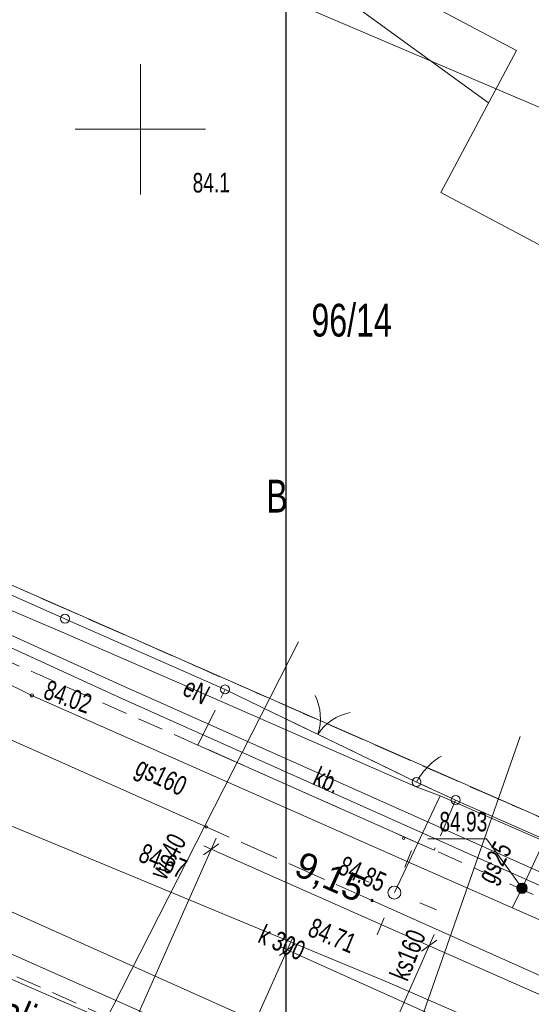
# Model space of a CAD drawing. Header units: metres. Extents: x -1013 to 1491425, y -5789533 to 1032.
# Tile 50 of 66: x -7 to 13, y 31 to 69. Entities that reach past the tile are written whole.
import ezdxf
from ezdxf.xclip import XClip

# ---------------------------------------------------------------- set-up
doc = ezdxf.new("R2010")
doc.units = ezdxf.units.M
doc.header["$MEASUREMENT"] = 0
doc.header["$XCLIPFRAME"] = 0
for name, pattern in [('2_KTCR02', [1.5, 1, -0.5]), ('2_KTJZ01', [2, 1.5, -0.5]), ('2_KTPL01', [2, 1.5, -0.5]), ('GUK', [2, 1.5, -0.5]), ('GUZ', [1, 0.5, -0.5])]:
    doc.linetypes.add(name, pattern=pattern)
doc.layers.add('700-L Mapa 1_500 dwg', color=7, linetype='Continuous')
doc.layers.add('708-L Opisy sytuacji 1_500 do legendy', color=7, linetype='Continuous')
for name, color, linetype, lineweight in [('703-L Płaszczyzny podejścia 2D3', 152, 'Continuous', 30), ('708-L Opisy sytuacji 1_500 do legendy1', 7, 'Continuous', 13), ('708-L Opisy sytuacji 1_500 do legendy85', 1, 'Continuous', 25), ('GN.6640.3638.2023_9_Dzialki7', 9, 'Continuous', 18), ('GN.6640.3638.2023_9_EGBB_L_07', 9, 'Continuous', 18), ('GN.6640.3638.2023_9_Kontury90', 9, 'Continuous', 18), ('GN.6640.3638.2023_9_KTCR_L_17', 9, 'Continuous', 18), ('GN.6640.3638.2023_9_KTJZ_L_07', 9, 'Continuous', 18), ('GN.6640.3638.2023_9_KTKR_L_07', 9, 'Continuous', 18), ('GN.6640.3638.2023_9_KTOK_L_17', 9, 'Continuous', 18), ('GN.6640.3638.2023_9_KTOK_L_37', 9, 'Continuous', 18), ('GN.6640.3638.2023_9_KTOK_L_47', 9, 'Continuous', 18), ('GN.6640.3638.2023_9_KTPL_E_T_07', 9, 'Continuous', 18), ('GN.6640.3638.2023_9_KTPL_L_07', 9, 'Continuous', 18), ('GN.6640.3638.2023_9_KTUL_E_T_07', 9, 'Continuous', 18), ('GN.6640.3638.2023_9_Numery_dzialek7', 9, 'Continuous', 18), ('GN.6640.3638.2023_9_Numery_uzytkow7', 9, 'Continuous', 18), ('GN.6640.3638.2023_9_PODZIAL_SEKCYJNY_L_07', 9, 'Continuous', 18), ('GN.6640.3638.2023_9_RTPW_T_07', 9, 'Continuous', 18), ('GN.6640.3638.2023_9_RTPW_T_17', 9, 'Continuous', 18), ('GN.6640.3638.2023_9_SUOW_L_05', 9, 'Continuous', 18), ('GN.6640.3638.2023_9_SUPE_D_L_31', 9, 'Continuous', 18), ('GN.6640.3638.2023_9_SUPE_E_T_31', 9, 'Continuous', 18), ('GN.6640.3638.2023_9_SUPG_E_T_27', 9, 'Continuous', 18), ('GN.6640.3638.2023_9_SUPG_L_252', 9, 'Continuous', 18), ('GN.6640.3638.2023_9_SUPK_D_L_434', 9, 'Continuous', 18), ('GN.6640.3638.2023_9_SUPK_E_T_434', 9, 'Continuous', 18), ('GN.6640.3638.2023_9_SUPK_L_434', 9, 'Continuous', 18), ('GN.6640.3638.2023_9_SUPT_D_L_030', 9, 'Continuous', 18), ('GN.6640.3638.2023_9_SUPW_D_L_15', 9, 'Continuous', 18), ('GN.6640.3638.2023_9_SUPW_E_T_05', 9, 'Continuous', 18), ('GN.6640.3638.2023_9_SUPW_L_05', 9, 'Continuous', 18), ('GN.6640.3638.2023_9_SUSM_D_T_07', 9, 'Continuous', 18), ('GN.6640.3638.2023_9_SUSM_D_T_37', 9, 'Continuous', 18), ('GN.6640.3638.2023_9_SUTG_T_052', 9, 'Continuous', 18), ('GN.6640.3638.2023_9_SUUG_T_57', 9, 'Continuous', 18), ('GN.6640.3638.2023_9_Uzytki7', 9, 'Continuous', 18)]:
    doc.layers.add(name, color=color, linetype=linetype, lineweight=lineweight)
doc.styles.add('STYL_AUTOMATYCZNY_1', font='arial.ttf', dxfattribs={"width": 0.7})
doc.styles.add('STYL_AUTOMATYCZNY_2', font='arial.ttf')
doc.dimstyles.new('STYL_AUTOMATYCZNY__1', dxfattribs={"dimtxt": 1.25, "dimasz": 0.475, "dimexe": 0.18, "dimexo": 0.3, "dimgap": 0, "dimtad": 1, "dimzin": 0, "dimdsep": 46, "dimtxsty": 'STYL_AUTOMATYCZNY_2', "dimblk": 'ARROWHEAD_2', "dimblk1": 'ARROWHEAD_2', "dimblk2": 'ARROWHEAD_2', "dimcen": 0.09, "dimclrd": 7, "dimclre": 7, "dimclrt": 1, "dimazin": 0, "dimtfac": 1, "dimtdec": 4, "dimtmove": 0, "dimatfit": 3, "dimfxl": 1, "dimtolj": 1, "dimtzin": 0, "dimarcsym": 0})
doc.dimstyles.new('STYL_AUTOMATYCZNY__2', dxfattribs={"dimtxt": 1, "dimasz": 0.475, "dimexe": 0.18, "dimexo": 0.3, "dimgap": 0, "dimtad": 1, "dimzin": 0, "dimdsep": 46, "dimtxsty": 'STYL_AUTOMATYCZNY_2', "dimblk": 'ARROWHEAD_2', "dimblk1": 'ARROWHEAD_2', "dimblk2": 'ARROWHEAD_2', "dimcen": 0.09, "dimclrd": 7, "dimclre": 7, "dimclrt": 1, "dimazin": 0, "dimtfac": 1, "dimtdec": 4, "dimtmove": 0, "dimatfit": 3, "dimfxl": 1, "dimtolj": 1, "dimtzin": 0, "dimarcsym": 0})
doc.dimstyles.new('STYL_AUTOMATYCZNY__4', dxfattribs={"dimtxt": 1.25, "dimasz": 0.917874, "dimexe": 0.18, "dimexo": 0.04, "dimgap": 0, "dimtad": 1, "dimtih": 1, "dimtoh": 1, "dimzin": 0, "dimdsep": 46, "dimtxsty": 'STYL_AUTOMATYCZNY_2', "dimblk": 'ARROWHEAD_8', "dimblk1": 'ARROWHEAD_8', "dimblk2": 'ARROWHEAD_8', "dimcen": 0.09, "dimclrd": 7, "dimclre": 7, "dimclrt": 1, "dimazin": 0, "dimtfac": 1, "dimtdec": 4, "dimtmove": 2, "dimatfit": 3, "dimfxl": 1, "dimtolj": 1, "dimtzin": 0, "dimarcsym": 0})

# ---------------------------------------------------------------- blocks, each defined once
blk = doc.blocks.new('Rysunek_1_9', base_point=(-7447251.91, -5789835.327))
at = {"layer": 'GN.6640.3638.2023_9_Dzialki7', "color": 9, "linetype": 'Continuous', "lineweight": 18}
for p, q in [((-5.61, 73.673), (27.41, 59.513)), ((-16.71, 51.493), (16.02, 37.103))]:
    blk.add_line(p, q, dxfattribs=at)
at = {"layer": 'GN.6640.3638.2023_9_EGBB_L_07', "color": 9, "linetype": 'Continuous', "lineweight": 18}
for p, q in [((4.09, 72.183), (12.522, 67.702)), ((12.522, 67.702), (9.62, 62.241)), ((9.62, 62.241), (13.796, 60.031))]:
    blk.add_line(p, q, dxfattribs=at)
at = {"layer": 'GN.6640.3638.2023_9_Kontury90', "color": 9, "linetype": 'GUK', "lineweight": 18}
for p, q in [((-16.71, 51.493), (11.44, 39.113)), ((11.44, 39.113), (16.02, 37.103))]:
    blk.add_line(p, q, dxfattribs=at)
at = {"layer": 'GN.6640.3638.2023_9_KTCR_L_17', "color": 9, "linetype": '2_KTCR02', "lineweight": 18}
for p, q in [((0.3, 41.013), (-18.04, 49.143)), ((31.23, 15.163), (-19.02, 37.653)), ((111.77, -8.787), (9.37, 36.973))]:
    blk.add_line(p, q, dxfattribs=at)
at = {"layer": 'GN.6640.3638.2023_9_KTCR_L_17', "color": 9, "linetype": 'Continuous', "lineweight": 18}
blk.add_line((9.37, 36.973), (0.3, 41.013), dxfattribs=at)
at = {"layer": 'GN.6640.3638.2023_9_KTJZ_L_07', "color": 9, "linetype": '2_KTJZ01', "lineweight": 18}
blk.add_line((6.98, 35.043), (0.62, 37.873), dxfattribs=at)
at = {"layer": 'GN.6640.3638.2023_9_KTKR_L_07', "color": 9, "linetype": 'Continuous', "lineweight": 18}
for p, q in [((0.62, 37.873), (-18.54, 46.423)), ((32.42, 17.033), (-15.26, 38.363)), ((19.78, 29.313), (6.98, 35.043))]:
    blk.add_line(p, q, dxfattribs=at)
at = {"layer": 'GN.6640.3638.2023_9_KTOK_L_17', "color": 9, "linetype": 'Continuous', "lineweight": 18}
for p, q in [((1.34, 43.153), (4.453, 41.645)), ((4.228, 41.754), (5.578, 41.1)), ((5.578, 41.1), (8.69, 39.593))]:
    blk.add_line(p, q, dxfattribs=at)
for centre in [(1.34, 43.153), (8.69, 39.593)]:
    blk.add_circle(centre, 0.17, dxfattribs=at)
for centre, start, end in [((3, 42.042), 342.1011, 26.1754), ((6.565, 40.315), 102.1378, 146.2121)]:
    blk.add_arc(centre, 2, start, end, dxfattribs=at)
at = {"layer": 'GN.6640.3638.2023_9_KTOK_L_37', "color": 9, "linetype": 'Continuous', "lineweight": 18}
for p, q in [((9.41, 40.44), (9.478, 40.486)), ((9.478, 40.486), (9.545, 40.532)), ((9.545, 40.532), (9.618, 40.575)), ((9.618, 40.575), (9.643, 40.586)), ((9.021, 40.068), (9.086, 40.137)), ((9.086, 40.137), (9.146, 40.209)), ((9.146, 40.209), (9.212, 40.267)), ((9.212, 40.267), (9.282, 40.333)), ((9.282, 40.333), (9.344, 40.382)), ((9.344, 40.382), (9.41, 40.44)), ((8.743, 39.679), (8.796, 39.765)), ((8.796, 39.765), (8.844, 39.841)), ((8.844, 39.841), (8.908, 39.922)), ((8.908, 39.922), (8.962, 39.996)), ((8.962, 39.996), (9.021, 40.068)), ((8.69, 39.593), (8.743, 39.679)), ((8.69, 39.593), (9.099, 39.405)), ((8.963, 39.467), (9.781, 39.091)), ((9.781, 39.091), (10.19, 38.903))]:
    blk.add_line(p, q, dxfattribs=at)
for centre in [(8.69, 39.593), (10.19, 38.903)]:
    blk.add_circle(centre, 0.17, dxfattribs=at)
at = {"layer": 'GN.6640.3638.2023_9_KTOK_L_47', "color": 9, "linetype": 'Continuous', "lineweight": 18}
for p, q in [((-10.946, 48.586), (-4.803, 45.87)), ((-4.803, 45.87), (1.34, 43.153)), ((10.19, 38.903), (15.72, 36.443))]:
    blk.add_line(p, q, dxfattribs=at)
blk.add_circle((-4.803, 45.87), 0.17, dxfattribs=at)
at = {"layer": 'GN.6640.3638.2023_9_KTPL_L_07', "color": 9, "linetype": '2_KTPL01', "lineweight": 18}
for p, q in [((0.3, 41.013), (1.34, 43.153)), ((1.34, 43.153), (8.69, 39.593)), ((9.37, 36.973), (0.3, 41.013)), ((8.69, 39.593), (10.19, 38.903)), ((10.19, 38.903), (9.37, 36.973))]:
    blk.add_line(p, q, dxfattribs=at)
at = {"layer": 'GN.6640.3638.2023_9_PODZIAL_SEKCYJNY_L_07', "color": 9, "linetype": 'Continuous', "lineweight": 18}
for p, q in [((-1.91, 62.173), (-1.91, 67.173)), ((-4.41, 64.673), (0.59, 64.673))]:
    blk.add_line(p, q, dxfattribs=at)
at = {"layer": 'GN.6640.3638.2023_9_RTPW_T_17', "color": 9, "linetype": 'Continuous', "lineweight": 18}
for centre in [(0.62, 37.873), (8.19, 37.433), (6.98, 35.043)]:
    blk.add_circle(centre, 0.045, dxfattribs=at)
at = {"layer": 'GN.6640.3638.2023_9_SUOW_L_05', "color": 9, "linetype": 'Continuous', "lineweight": 18}
blk.add_line((-3.79, 29.343), (4.16, 44.983), dxfattribs=at)
at = {"layer": 'GN.6640.3638.2023_9_SUPE_D_L_31', "color": 9, "linetype": 'Continuous', "lineweight": 18}
for p, q in [((-8.674, 46.951), (-4.822, 45.318)), ((-4.822, 45.318), (-0.208, 43.3)), ((-0.208, 43.3), (6.102, 40.535)), ((6.102, 40.535), (8.68, 39.413)), ((8.68, 39.413), (9.593, 39.059)), ((9.593, 39.059), (7.839, 35.346)), ((9.593, 39.059), (17.538, 35.605)), ((2.711, 27.88), (-11.273, 33.922))]:
    blk.add_line(p, q, dxfattribs=at)
at = {"layer": 'GN.6640.3638.2023_9_SUPG_L_252', "color": 9, "linetype": 'Continuous', "lineweight": 18}
for p, q in [((-6.07, 42.923), (-7.59, 43.663)), ((8.44, 36.493), (-6.07, 42.923)), ((13.79, 37.773), (12.74, 35.513)), ((20.98, 30.953), (8.44, 36.493)), ((12.74, 35.513), (12.364, 34.759))]:
    blk.add_line(p, q, dxfattribs=at)
at = {"layer": 'GN.6640.3638.2023_9_SUPK_D_L_434', "color": 9, "linetype": 'Continuous', "lineweight": 18}
for p, q in [((-20.52, 43.573), (7.643, 31.885)), ((7.643, 31.885), (25.81, 23.943))]:
    blk.add_line(p, q, dxfattribs=at)
at = {"layer": 'GN.6640.3638.2023_9_SUPK_L_434', "color": 9, "linetype": 'Continuous', "lineweight": 18}
for p, q in [((-27.97, 42.343), (7.52, 26.613)), ((7.52, 26.613), (12.66, 41.343))]:
    blk.add_line(p, q, dxfattribs=at)
at = {"layer": 'GN.6640.3638.2023_9_SUPT_D_L_030', "color": 9, "linetype": 'Continuous', "lineweight": 18}
for p, q in [((-2.678, 43.333), (-39.919, 60.123)), ((-12.638, 47.393), (-2.594, 42.794)), ((18.861, 33.704), (-2.678, 43.333)), ((-2.594, 42.794), (16.628, 34.178))]:
    blk.add_line(p, q, dxfattribs=at)
at = {"layer": 'GN.6640.3638.2023_9_SUPW_D_L_15', "color": 9, "linetype": 'Continuous', "lineweight": 18}
blk.add_line((1.745, 72.757), (11.446, 65.684), dxfattribs=at)
at = {"layer": 'GN.6640.3638.2023_9_SUPW_L_05', "color": 9, "linetype": 'Continuous', "lineweight": 18}
blk.add_line((-3.79, 29.343), (4.16, 44.983), dxfattribs=at)
at = {"layer": 'GN.6640.3638.2023_9_SUSM_D_T_07', "color": 9, "linetype": 'Continuous', "lineweight": 18}
for p, q in [((8.234, 36.319), (8.497, 36.968)), ((6.866, 35.741), (6.217, 36.005)), ((8.812, 34.951), (9.46, 34.688)), ((7.444, 34.373), (7.18, 33.725))]:
    blk.add_line(p, q, dxfattribs=at)
at = {"layer": 'GN.6640.3638.2023_9_SUSM_D_T_37', "color": 9, "linetype": 'Continuous', "lineweight": 18}
blk.add_circle((7.839, 35.346), 0.25, dxfattribs=at)
at = {"layer": 'GN.6640.3638.2023_9_SUTG_T_052', "color": 9, "linetype": 'Continuous', "lineweight": 18}
for p in [(9.118, 37.407), (12.74, 35.513)]:
    blk.add_line(p, (11.371, 37.407), dxfattribs=at)
blk.add_circle((-6.07, 42.923), 0.0625, dxfattribs=at)
at = {"layer": 'GN.6640.3638.2023_9_SUUG_T_57', "color": 9, "linetype": 'Continuous', "lineweight": 18}
for radius in [0.2, 0.175, 0.15, 0.125, 0.1, 0.075, 0.05, 0.025, 0.00715]:
    blk.add_circle((12.74, 35.513), radius, dxfattribs=at)
at = {"layer": 'GN.6640.3638.2023_9_Uzytki7', "color": 9, "linetype": 'GUZ', "lineweight": 18}
for p, q in [((-16.71, 51.493), (11.44, 39.113)), ((11.44, 39.113), (16.02, 37.103))]:
    blk.add_line(p, q, dxfattribs=at)
at = {"layer": 'GN.6640.3638.2023_9_KTPL_E_T_07', "color": 9, "linetype": 'Continuous', "lineweight": 18, "insert": (4.808, 39.859), "char_height": 0.75, "attachment_point": 4, "rotation": 336.3487, "style": 'STYL_AUTOMATYCZNY_1'}
blk.add_mtext('\\A1;{\\pql;\\fArial|b0|i0|c238|p0;\\W0.700000;kb.}', dxfattribs=at)
at = {"layer": 'GN.6640.3638.2023_9_KTUL_E_T_07', "color": 9, "linetype": 'Continuous', "lineweight": 18, "insert": (-8.922, 31.407), "char_height": 1.25, "attachment_point": 4, "rotation": 336.94, "style": 'STYL_AUTOMATYCZNY_1'}
blk.add_mtext('\\A1;{\\pql;\\fArial|b0|i0|c238|p0;\\W0.700000;Batalionów Chłopskich}', dxfattribs=at)
at = {"layer": 'GN.6640.3638.2023_9_Numery_dzialek7', "color": 9, "linetype": 'Continuous', "lineweight": 18, "insert": (4.656, 57.97), "char_height": 1.26, "attachment_point": 1, "style": 'STYL_AUTOMATYCZNY_1'}
blk.add_mtext('\\A1;{\\pql;\\fArial|b0|i0|c238|p0;\\W0.700000;96/14}', dxfattribs=at)
at = {"layer": 'GN.6640.3638.2023_9_Numery_uzytkow7', "color": 9, "linetype": 'Continuous', "lineweight": 18, "insert": (2.922, 51.209), "char_height": 1.26, "attachment_point": 1, "style": 'STYL_AUTOMATYCZNY_1'}
blk.add_mtext('\\A1;{\\pql;\\fArial|b0|i0|c238|p0;\\W0.700000;B}', dxfattribs=at)
at = {"layer": 'GN.6640.3638.2023_9_RTPW_T_07', "color": 9, "linetype": 'Continuous', "lineweight": 18, "insert": (0.094, 62.994), "char_height": 0.75, "attachment_point": 1, "rotation": 0.4031, "style": 'STYL_AUTOMATYCZNY_1'}
blk.add_mtext('\\A1;{\\pql;\\fArial|b0|i0|c238|p0;\\W0.700000;84.1}', dxfattribs=at)
at = {"layer": 'GN.6640.3638.2023_9_RTPW_T_17', "color": 9, "linetype": 'Continuous', "lineweight": 18, "char_height": 0.75, "attachment_point": 1, "style": 'STYL_AUTOMATYCZNY_1'}
for s, insert, rotation in [('\\A1;{\\pql;\\fArial|b0|i0|c238|p0;\\W0.700000;84.67}', (-1.745, 37.266), 337.3062), ('\\A1;{\\pql;\\fArial|b0|i0|c238|p0;\\W0.700000;84.85}', (5.928, 36.785), 335.9519), ('\\A1;{\\pql;\\fArial|b0|i0|c238|p0;\\W0.700000;84.71}', (4.757, 34.402), 337.2026)]:
    blk.add_mtext(s, dxfattribs=dict(at, insert=insert, rotation=rotation))
at = {"layer": 'GN.6640.3638.2023_9_SUPE_E_T_31', "color": 9, "linetype": 'Continuous', "lineweight": 18, "char_height": 0.75, "style": 'STYL_AUTOMATYCZNY_1'}
for s, insert, attachment_point, rotation in [('\\A1;{\\pql;\\fArial|b0|i0|c238|p0;\\W0.700000;eN}', (-0.177, 43.302), 4, 333.0327), ('\\A1;{\\pql;\\fArial|b0|i0|c238|p0;\\W0.700000;eANN nieczynny}', (-10.283, 30.965), 7, 336.666)]:
    blk.add_mtext(s, dxfattribs=dict(at, insert=insert, attachment_point=attachment_point, rotation=rotation))
at = {"layer": 'GN.6640.3638.2023_9_SUPG_E_T_27', "color": 9, "linetype": 'Continuous', "lineweight": 18, "char_height": 0.75, "style": 'STYL_AUTOMATYCZNY_1'}
for s, insert, attachment_point, rotation in [('\\A1;{\\pql;\\fArial|b0|i0|c238|p0;\\W0.700000;gs160}', (-2.056, 40.151), 4, 334.08), ('\\A1;{\\pql;\\fArial|b0|i0|c238|p0;\\W0.700000;gs25}', (11.836, 35.521), 7, 62.1896)]:
    blk.add_mtext(s, dxfattribs=dict(at, insert=insert, attachment_point=attachment_point, rotation=rotation))
at = {"layer": 'GN.6640.3638.2023_9_SUPK_E_T_434', "color": 9, "linetype": 'Continuous', "lineweight": 18, "char_height": 0.75, "attachment_point": 7, "style": 'STYL_AUTOMATYCZNY_1'}
for s, insert, rotation in [('\\A1;{\\pql;\\fArial|b0|i0|c238|p0;\\W0.700000;k 300}', (2.549, 33.446), 335.7), ('\\A1;{\\pql;\\fArial|b0|i0|c238|p0;\\W0.700000;ks160}', (8.346, 31.898), 68.1443)]:
    blk.add_mtext(s, dxfattribs=dict(at, insert=insert, rotation=rotation))
at = {"layer": 'GN.6640.3638.2023_9_SUPW_E_T_05', "color": 9, "linetype": 'Continuous', "lineweight": 18, "insert": (-1.263, 35.963), "char_height": 0.75, "attachment_point": 4, "rotation": 62.172, "style": 'STYL_AUTOMATYCZNY_1'}
blk.add_mtext('\\A1;{\\pql;\\fArial|b0|i0|c238|p0;\\W0.700000;wo40}', dxfattribs=at)
at = {"layer": 'GN.6640.3638.2023_9_SUTG_T_052', "color": 9, "linetype": 'Continuous', "lineweight": 18, "insert": (-5.682, 42.815), "char_height": 0.75, "attachment_point": 7, "rotation": 340.3462, "style": 'STYL_AUTOMATYCZNY_1'}
blk.add_mtext('\\A1;{\\pql;\\fArial|b0|i0|c238|p0;\\W0.700000;84.02}', dxfattribs=at)
at = {"layer": 'GN.6640.3638.2023_9_SUTG_T_052', "color": 9, "linetype": 'Continuous', "lineweight": 18, "insert": (9.569, 37.687), "char_height": 0.75, "attachment_point": 7, "style": 'STYL_AUTOMATYCZNY_1'}
blk.add_mtext('\\A1;{\\pql;\\fArial|b0|i0|c238|p0;\\W0.700000;84.93}', dxfattribs=at)
blk = doc.blocks.new('*D7')
at = {"layer": '708-L Opisy sytuacji 1_500 do legendy1', "color": 7, "linetype": 'Continuous', "lineweight": 13}
for p, q in [((-2.56, 19.161), (3.921, 33.574)), ((4.022, 33.358), (3.436, 32.936)), ((3.45, 33.272), (3.729, 33.147)), ((3.729, 33.147), (26.53, 22.894)), ((20.297, 9.033), (26.722, 23.322)), ((26.237, 22.683), (26.822, 23.105)), ((26.53, 22.894), (26.808, 22.769))]:
    blk.add_line(p, q, dxfattribs=at)
at = {"layer": '708-L Opisy sytuacji 1_500 do legendy85', "color": 1, "lineweight": 25, "insert": (13.276, 29.128), "char_height": 1.25, "attachment_point": 7, "rotation": 335.7886, "style": 'STYL_AUTOMATYCZNY_2'}
blk.add_mtext('\\A1;{\\pql;\\fArial|b0|i0|c238|p0;\\W1.000000;25,00}', dxfattribs=at)
blk = doc.blocks.new('ARROWHEAD_2')
at = {"color": 0, "linetype": 'Continuous', "lineweight": 0}
for p, q in [((0, 0), (-1, 0)), ((-0.378, -0.655), (0.378, 0.655))]:
    blk.add_line(p, q, dxfattribs=at)
blk = doc.blocks.new('*D10')
at = {"layer": '708-L Opisy sytuacji 1_500 do legendy1', "color": 7, "linetype": 'Continuous', "lineweight": 13}
for p, q in [((-25.982, 33.554), (-26.407, 34.137)), ((-26.071, 34.125), (-26.195, 33.846)), ((-26.195, 33.846), (-29.902, 25.48)), ((-26.623, 34.036), (-5.07, 24.485)), ((-29.689, 25.189), (-30.114, 25.772)), ((-29.902, 25.48), (-35.979, 11.766)), ((-30.33, 25.67), (-0.411, 12.412))]:
    blk.add_line(p, q, dxfattribs=at)
at = {"layer": '708-L Opisy sytuacji 1_500 do legendy85', "color": 1, "lineweight": 25, "insert": (-28.772, 28.524), "char_height": 1, "attachment_point": 7, "rotation": 66.1008, "style": 'STYL_AUTOMATYCZNY_2'}
blk.add_mtext('\\A1;{\\pql;\\fArial|b0|i0|c238|p0;\\W1.000000;9,15}', dxfattribs=at)
blk = doc.blocks.new('*D13')
at = {"layer": '708-L Opisy sytuacji 1_500 do legendy1', "color": 7, "linetype": 'Continuous', "lineweight": 13}
for p, q in [((-4.674, 24.638), (1, 37.442)), ((1.102, 37.226), (0.519, 36.801)), ((0.531, 37.138), (0.81, 37.014)), ((0.81, 37.014), (9.176, 33.307)), ((-0.015, 12.565), (9.366, 33.735)), ((9.467, 33.519), (8.884, 33.094))]:
    blk.add_line(p, q, dxfattribs=at)
at = {"layer": '708-L Opisy sytuacji 1_500 do legendy85', "color": 1, "lineweight": 25, "insert": (3.854, 35.884), "char_height": 1, "attachment_point": 7, "rotation": 336.1008, "style": 'STYL_AUTOMATYCZNY_2'}
blk.add_mtext('\\A1;{\\pql;\\fArial|b0|i0|c238|p0;\\W1.000000;9,15}', dxfattribs=at)
blk = doc.blocks.new('*D14')
at = {"layer": '708-L Opisy sytuacji 1_500 do legendy1', "color": 7, "linetype": 'Continuous', "lineweight": 13}
for p, q in [((9.467, 33.519), (8.884, 33.094)), ((9.176, 33.307), (22.89, 27.23)), ((13.698, 6.488), (23.079, 27.658)), ((23.181, 27.442), (22.598, 27.017)), ((22.89, 27.23), (31.255, 23.523))]:
    blk.add_line(p, q, dxfattribs=at)
at = {"layer": '708-L Opisy sytuacji 1_500 do legendy85', "color": 1, "lineweight": 25, "insert": (14.545, 31.146), "char_height": 1, "attachment_point": 7, "rotation": 336.1008, "style": 'STYL_AUTOMATYCZNY_2'}
blk.add_mtext('\\A1;{\\pql;\\fArial|b0|i0|c238|p0;\\W1.000000;15,00}', dxfattribs=at)
blk = doc.blocks.new('*D20')
at = {"layer": '708-L Opisy sytuacji 1_500 do legendy1', "color": 7, "linetype": 'Continuous', "lineweight": 13}
for p, q in [((-37.665, 45.247), (-38.331, 45.094)), ((-37.665, 45.247), (-37.512, 44.581)), ((-40.399, 40.14), (-40.641, 40.779)), ((-40.399, 40.14), (-39.761, 40.382))]:
    blk.add_line(p, q, dxfattribs=at)
blk.add_arc((-4.796, 24.363), 38.943, 147.57, 156.1008, dxfattribs=at)
at = {"layer": '708-L Opisy sytuacji 1_500 do legendy85', "color": 1, "lineweight": 25, "insert": (-47.207, 44.208), "char_height": 1.25, "attachment_point": 7, "style": 'STYL_AUTOMATYCZNY_2'}
blk.add_mtext('\\A1;{\\pql;\\fArial|b0|i0|c238|p0;\\W1.000000;8,53°/15%}', dxfattribs=at)
blk = doc.blocks.new('ARROWHEAD_8')
at = {"color": 0, "linetype": 'Continuous', "lineweight": 0}
blk.add_line((0, 0), (-1, 0), dxfattribs=at)
at = {"color": 0, "linetype": 'Continuous', "lineweight": 0, "flags": 128}
blk.add_lwpolyline([(-0.525, 0.525), (0, 0), (-0.525, -0.525)], dxfattribs=at)

msp = doc.modelspace()

# ---------------------------------------------------------------- linework, layer by layer
at = {"layer": '703-L Płaszczyzny podejścia 2D3', "color": 152, "linetype": 'Continuous', "lineweight": 30}
msp.add_line((3.682, 2.395), (3.682, 1031.954), dxfattribs=at)
msp.add_circle((8.227, 10.355), 1021.659, dxfattribs=at)

# ---------------------------------------------------------------- block references
at = {"layer": '700-L Mapa 1_500 dwg', "color": 52, "linetype": 'Continuous', "lineweight": 25}
ref = msp.add_blockref('Rysunek_1_9', (-7447251.91, -5789835.327), dxfattribs=at)
XClip(ref).set_block_clipping_path([(-263.024729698, -194.3328058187), (268.520270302, 207.6028993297)])

# ---------------------------------------------------------------- dimensions: what is measured, and where the dimension line sits
at = {"layer": '708-L Opisy sytuacji 1_500 do legendy', "color": 7, "linetype": 'Continuous', "lineweight": 13}
dim = msp.add_angular_dim_3p(base=(-39.127, 42.745), center=(-4.796, 24.363), p1=(-336.803, 235.305), p2=(-360.443, 181.958), text='8,53°/15%', dimstyle='STYL_AUTOMATYCZNY__4', dxfattribs=at)
dim.commit()
dim.dimension.update_dxf_attribs({"geometry": '*D20', "text_midpoint": (-43.239, 44.833), "dimtype": 165})
for base, p1, p2, angle, dimstyle, picture, middle, turn in [((9.176, 33.307), (-4.796, 24.363), (-0.137, 12.291), 336.1008, 'STYL_AUTOMATYCZNY__2', '*D13', (5.24, 35.816), 336.1008), ((-29.902, 25.48), (-4.796, 24.363), (-0.137, 12.291), 246.1008, 'STYL_AUTOMATYCZNY__2', '*D10', (-28.705, 29.91), 66.1008), ((26.53, 22.894), (-2.683, 18.888), (20.174, 8.76), 335.7886, 'STYL_AUTOMATYCZNY__1', '*D7', (15.442, 28.84), 335.7886), ((22.89, 27.23), (-0.137, 12.291), (13.577, 6.214), 336.1008, 'STYL_AUTOMATYCZNY__2', '*D14', (16.279, 30.925), 336.1008)]:
    dim = msp.add_linear_dim(base=base, p1=p1, p2=p2, angle=angle, dimstyle=dimstyle, dxfattribs=at)
    dim.commit()
    dim.dimension.update_dxf_attribs({"geometry": picture, "text_midpoint": middle, "dimtype": 160, "text_rotation": turn})

doc.saveas('drawing.dxf')
